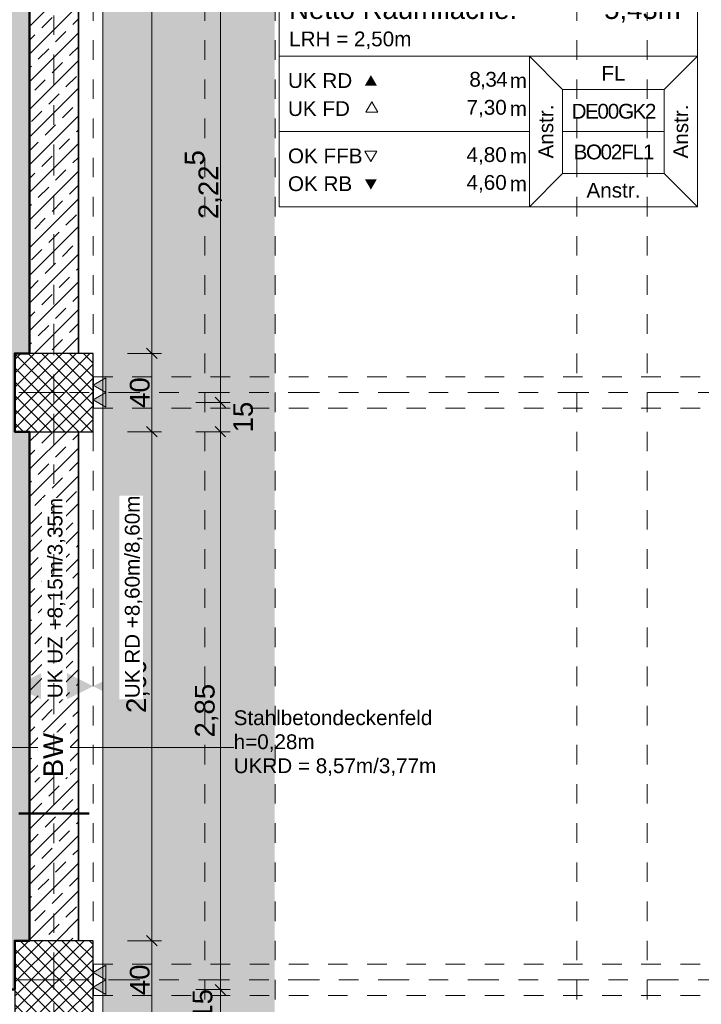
# Model space of a CAD drawing. Header units: metres. Extents: x -180 to 4, y -49 to 6.
# Tile 101 of 256: x -160.4 to -156.91, y -23.07 to -18.04. Entities that reach past the tile are written whole.
import ezdxf

# ---------------------------------------------------------------- set-up
doc = ezdxf.new("R2010")
doc.units = ezdxf.units.M
doc.header["$LTSCALE"] = 0.05
doc.header["$PDMODE"] = 1
doc.header["$PDSIZE"] = -2
for name, pattern in [('Linienart-20', [2.116531, 1.058062, -1.058469]), ('Linienart-34', [4.233, 2.116, -2.117]), ('Linienart-53', [5.291531, 3.175, -1.058062, 0.352704, -0.705764])]:
    doc.linetypes.add(name, pattern=pattern)
doc.layers.get('0').update_dxf_attribs({"lineweight": 25})
for name, color, linetype, lineweight, true_color in [('30 -33 Aussenwände- 3 Aussenstützen', 7, 'Continuous', 50, 0x0000dd), ('30 -34 Innenwände- 1 tragend', 7, 'Continuous', 13, 0xdd0806), ('30 -35 Decken- 1 Konstruktion-Träger- Stahlbeton', 7, 'Continuous', 13, 0x33aa00), ('70 -72 Beschriftung- 1 Beschriftung allgemein', 7, 'Continuous', 9, 0xff6633), ('70 -72 Beschriftung- 2 Beschriftung Bauteile', 7, 'Continuous', 9, 0x9999ff), ('70 -73 Bauteildarst.- 3 verdeckt 0.35', 4, 'Linienart-34', 35, 0x00ffff), ('70 -75 Raumstempel- 1 Raumstempel', 1, 'Continuous', 50, 0xff0000), ('70 -76 Bemaßung- 2 Allgemein', 7, 'Continuous', 5, 0x6666cc)]:
    doc.layers.add(name, color=color, linetype=linetype, lineweight=lineweight, true_color=true_color)
for name, color, linetype, lineweight in [('70 -71 Achsen- 1 Gebäudeachsen', 7, 'Linienart-53', 18), ('70 -72 Beschriftung-14 Schatten', 7, 'Continuous', 5), ('70 -73 Bauteildarst.- 1 Ansicht 0.15', 7, 'Continuous', 15), ('70 -75 Raumstempel- 3 Wandstempel', 7, 'Continuous', 50), ('Keine', 7, 'Continuous', 9)]:
    doc.layers.add(name, color=color, linetype=linetype, lineweight=lineweight)
doc.styles.add('Arial', font='arial.ttf')
doc.styles.add('Arial (bold)', font='arialbd.ttf')
doc.dimstyles.new('k+k 1_50', dxfattribs={"dimtxt": 0.100689, "dimasz": 0.05302, "dimexe": 0.05, "dimexo": 0.15, "dimgap": 0.01, "dimtad": 1, "dimdec": 3, "dimtxsty": 'Arial', "dimblk": 'VW_SLASH', "dimblk1": 'VW_SLASH', "dimblk2": 'VW_SLASH', "dimcen": 0, "dimdle": 0.05, "dimadec": 3, "dimazin": 0, "dimtfac": 0.75, "dimtdec": 3, "dimtix": 1, "dimtmove": 0, "dimatfit": 0, "dimldrblk": 'VW_SLASH-1', "dimfxl": 0.125, "dimfxlon": 1, "dimfrac": 2, "dimtolj": 1, "dimarcsym": 0})
pattern_1 = [(45, (0, 0), (0.07071068, -0.07071068), []), (45, (0.03536, -0.03536), (0.07071068, -0.07071068), [0.075, -0.05])]
pattern_2 = [(45, (0, 0), (0.07071068, -0.07071068), []), (45, (0.03536, -0.03536), (0.07071068, -0.07071068), [0.075, -0.05])]
pattern_3 = [(45, (0, 0), (0.03535534, -0.03535534), []), (-45, (0, 0), (0.03535534, 0.03535534), [])]

# ---------------------------------------------------------------- blocks, each defined once
blk = doc.blocks.new('Gruppe-11258')
at = {"layer": '30 -33 Aussenwände- 3 Aussenstützen', "linetype": 'Continuous', "lineweight": 9, "transparency": 33554687}
for p, q in [((-160.221, -19.897), (-160.221, -19.997)), ((-160.271, -19.947), (-160.171, -19.947))]:
    blk.add_line(p, q, dxfattribs=at)
blk = doc.blocks.new('Gruppe-11259')
at = {"color": 255, "lineweight": 25, "transparency": 33554687}
blk.add_wipeout([(-160.021, -19.747), (-160.421, -19.747), (-160.421, -20.147), (-160.021, -20.147)], dxfattribs=at).dxf.layer = '30 -33 Aussenwände- 3 Aussenstützen'
at = {"layer": '30 -33 Aussenwände- 3 Aussenstützen', "linetype": 'Continuous', "lineweight": 9, "transparency": 33554687}
h = blk.add_hatch(dxfattribs=at)
h.set_pattern_fill('Beton 1mm SRF', style=0, pattern_type=2)
h.set_pattern_definition(pattern_3)
h.paths.add_polyline_path([(-160.021, -19.747), (-160.421, -19.747), (-160.421, -20.147), (-160.021, -20.147)])
at = {"layer": '30 -33 Aussenwände- 3 Aussenstützen', "lineweight": 25, "transparency": 33554687, "flags": 128}
blk.add_lwpolyline([(-160.021, -19.747), (-160.421, -19.747), (-160.421, -20.147), (-160.021, -20.147)], close=True, dxfattribs=at)
at = {"layer": '30 -33 Aussenwände- 3 Aussenstützen', "transparency": 33554687}
blk.add_blockref('Gruppe-11258', (0, 0), dxfattribs=at)
blk = doc.blocks.new('Gruppe-11260')
at = {"layer": '30 -33 Aussenwände- 3 Aussenstützen', "color": 7}
blk.add_blockref('Gruppe-11259', (0, 0), dxfattribs=at)
at = {"layer": '30 -33 Aussenwände- 3 Aussenstützen', "color": 0, "flags": 1}
for tag in ['IFC_UUID', 'instanceID']:
    blk.add_attdef(tag, (-160.421, -20.147), '', height=0.00018, dxfattribs=at)
blk = doc.blocks.new('Gruppe-11261')
at = {"layer": '30 -33 Aussenwände- 3 Aussenstützen', "linetype": 'Continuous', "lineweight": 9, "transparency": 33554687}
for p, q in [((-160.221, -22.897), (-160.221, -22.997)), ((-160.271, -22.947), (-160.171, -22.947))]:
    blk.add_line(p, q, dxfattribs=at)
blk = doc.blocks.new('Gruppe-11262')
at = {"color": 255, "lineweight": 25, "transparency": 33554687}
blk.add_wipeout([(-160.021, -22.747), (-160.421, -22.747), (-160.421, -23.147), (-160.021, -23.147)], dxfattribs=at).dxf.layer = '30 -33 Aussenwände- 3 Aussenstützen'
at = {"layer": '30 -33 Aussenwände- 3 Aussenstützen', "linetype": 'Continuous', "lineweight": 9, "transparency": 33554687}
h = blk.add_hatch(dxfattribs=at)
h.set_pattern_fill('Beton 1mm SRF', style=0, pattern_type=2)
h.set_pattern_definition(pattern_3)
h.paths.add_polyline_path([(-160.021, -22.747), (-160.421, -22.747), (-160.421, -23.147), (-160.021, -23.147)])
at = {"layer": '30 -33 Aussenwände- 3 Aussenstützen', "lineweight": 25, "transparency": 33554687, "flags": 128}
blk.add_lwpolyline([(-160.021, -22.747), (-160.421, -22.747), (-160.421, -23.147), (-160.021, -23.147)], close=True, dxfattribs=at)
at = {"layer": '30 -33 Aussenwände- 3 Aussenstützen', "transparency": 33554687}
blk.add_blockref('Gruppe-11261', (0, 0), dxfattribs=at)
blk = doc.blocks.new('Gruppe-11263')
at = {"layer": '30 -33 Aussenwände- 3 Aussenstützen', "color": 7}
blk.add_blockref('Gruppe-11262', (0, 0), dxfattribs=at)
at = {"layer": '30 -33 Aussenwände- 3 Aussenstützen', "color": 0, "flags": 1}
for tag in ['IFC_UUID', 'instanceID']:
    blk.add_attdef(tag, (-160.421, -23.147), '', height=0.00018, dxfattribs=at)
blk = doc.blocks.new('Gruppe-12135')
at = {"layer": 'Keine', "color": 7, "linetype": 'Continuous', "lineweight": 50, "transparency": 33554687}
blk.add_line((-160.4002, -22.0978), (-160.0418, -22.0978), dxfattribs=at)
at = {"layer": '70 -75 Raumstempel- 3 Wandstempel', "insert": (-160.5446, -22.0978), "char_height": 0.10069, "attachment_point": 2, "rotation": 90, "line_spacing_factor": 0.96878, "style": 'Arial'}
blk.add_mtext('W110', dxfattribs=at)
blk = doc.blocks.new('Gruppe-12136')
at = {"layer": '70 -75 Raumstempel- 3 Wandstempel', "color": 7, "transparency": 33554687}
blk.add_blockref('Gruppe-12135', (0, 0), dxfattribs=at)
blk = doc.blocks.new('Gruppe-12183')
at = {"layer": '30 -35 Decken- 1 Konstruktion-Träger- Stahlbeton', "color": 7, "linetype": 'Linienart-20', "lineweight": 13, "transparency": 33554687}
blk.add_line((-160.021, -39.047), (-160.021, -11.897), dxfattribs=at)
at = {"layer": '30 -35 Decken- 1 Konstruktion-Träger- Stahlbeton', "color": 0, "flags": 1}
for tag in ['IFC_UUID', 'instanceID']:
    blk.add_attdef(tag, (-160.421, -39.047), '', height=0.00018, dxfattribs=at)
blk = doc.blocks.new('Gruppe-12220')
at = {"layer": '30 -35 Decken- 1 Konstruktion-Träger- Stahlbeton', "color": 7, "linetype": 'Linienart-20', "lineweight": 13, "transparency": 33554687}
for p, q in [((-157.551, -39.247), (-157.551, -11.897)), ((-157.191, -39.247), (-157.191, -11.897))]:
    blk.add_line(p, q, dxfattribs=at)
at = {"layer": '30 -35 Decken- 1 Konstruktion-Träger- Stahlbeton', "color": 0, "flags": 1}
for tag in ['IFC_UUID', 'instanceID']:
    blk.add_attdef(tag, (-157.551, -39.247), '', height=0.00018, dxfattribs=at)
blk = doc.blocks.new('Gruppe-12223')
at = {"layer": '30 -35 Decken- 1 Konstruktion-Träger- Stahlbeton', "color": 7, "linetype": 'Linienart-20', "lineweight": 13, "transparency": 33554687}
for p, q in [((-159.451, -39.247), (-159.451, -11.897)), ((-159.091, -39.247), (-159.091, -11.897))]:
    blk.add_line(p, q, dxfattribs=at)
at = {"layer": '30 -35 Decken- 1 Konstruktion-Träger- Stahlbeton', "color": 0, "flags": 1}
for tag in ['IFC_UUID', 'instanceID']:
    blk.add_attdef(tag, (-159.451, -39.247), '', height=0.00018, dxfattribs=at)
blk = doc.blocks.new('Gruppe-12232')
at = {"layer": '30 -35 Decken- 1 Konstruktion-Träger- Stahlbeton', "color": 7, "linetype": 'Linienart-20', "lineweight": 13, "transparency": 33554687}
for p, q in [((-160.021, -19.867), (-99.621, -19.867)), ((-160.021, -20.027), (-99.621, -20.027))]:
    blk.add_line(p, q, dxfattribs=at)
at = {"layer": '30 -35 Decken- 1 Konstruktion-Träger- Stahlbeton', "color": 7, "linetype": 'Continuous', "lineweight": 35, "transparency": 33554687, "flags": 128}
blk.add_lwpolyline([(-160.021, -19.867), (-160.021, -20.027)], dxfattribs=at)
at = {"layer": '30 -35 Decken- 1 Konstruktion-Träger- Stahlbeton', "color": 0, "flags": 1}
for tag in ['IFC_UUID', 'instanceID']:
    blk.add_attdef(tag, (-160.021, -20.027), '', height=0.00018, dxfattribs=at)
blk = doc.blocks.new('Gruppe-12233')
at = {"layer": '30 -35 Decken- 1 Konstruktion-Träger- Stahlbeton', "color": 7, "linetype": 'Linienart-20', "lineweight": 13, "transparency": 33554687}
for p, q in [((-160.021, -22.867), (-99.621, -22.867)), ((-160.021, -23.027), (-99.621, -23.027))]:
    blk.add_line(p, q, dxfattribs=at)
at = {"layer": '30 -35 Decken- 1 Konstruktion-Träger- Stahlbeton', "color": 7, "linetype": 'Continuous', "lineweight": 35, "transparency": 33554687, "flags": 128}
blk.add_lwpolyline([(-160.021, -22.867), (-160.021, -23.027)], dxfattribs=at)
at = {"layer": '30 -35 Decken- 1 Konstruktion-Träger- Stahlbeton', "color": 0, "flags": 1}
for tag in ['IFC_UUID', 'instanceID']:
    blk.add_attdef(tag, (-160.021, -23.027), '', height=0.00018, dxfattribs=at)
blk = doc.blocks.new('_01-OG1_Tragwerk (2D)')
at = {"layer": '30 -35 Decken- 1 Konstruktion-Träger- Stahlbeton'}
for name in ['Gruppe-12223', 'Gruppe-12220']:
    blk.add_blockref(name, (0, 0), dxfattribs=at)
at = {"color": 255, "lineweight": 5, "transparency": 33554687}
for points in [[(-160.346, -11.897), (-160.096, -11.897), (-160.096, -19.747), (-160.346, -19.747)], [(-160.346, -20.147), (-160.096, -20.147), (-160.096, -22.747), (-160.346, -22.747)]]:
    blk.add_wipeout(points, dxfattribs=at).dxf.layer = '30 -34 Innenwände- 1 tragend'
at = {"layer": '30 -34 Innenwände- 1 tragend', "linetype": 'Continuous', "lineweight": 9, "transparency": 33554687}
h = blk.add_hatch(dxfattribs=at)
h.set_pattern_fill('Stahlbeton1 1mm SRF', style=0, pattern_type=2)
h.set_pattern_definition(pattern_1)
h.paths.add_polyline_path([(-160.346, -11.897), (-160.096, -11.897), (-160.096, -19.747), (-160.346, -19.747)])
h = blk.add_hatch(dxfattribs=at)
h.set_pattern_fill('Stahlbeton1 1mm SRF', style=0, pattern_type=2)
h.set_pattern_definition(pattern_1)
h.paths.add_polyline_path([(-160.346, -20.147), (-160.096, -20.147), (-160.096, -22.747), (-160.346, -22.747)])
at = {"color": 255, "lineweight": 5, "transparency": 33554687}
for points in [[(-160.096, -11.897), (-160.346, -11.897), (-160.346, -19.747), (-160.096, -19.747)], [(-160.096, -20.147), (-160.346, -20.147), (-160.346, -22.747), (-160.096, -22.747)]]:
    blk.add_wipeout(points, dxfattribs=at).dxf.layer = '30 -34 Innenwände- 1 tragend'
at = {"layer": '30 -34 Innenwände- 1 tragend', "linetype": 'Continuous', "lineweight": 9, "transparency": 33554687}
h = blk.add_hatch(dxfattribs=at)
h.set_pattern_fill('Stahlbeton1  SRF', style=0, pattern_type=2)
h.set_pattern_definition(pattern_2)
h.paths.add_polyline_path([(-160.096, -11.897), (-160.346, -11.897), (-160.346, -19.747), (-160.096, -19.747)])
h = blk.add_hatch(dxfattribs=at)
h.set_pattern_fill('Stahlbeton1  SRF', style=0, pattern_type=2)
h.set_pattern_definition(pattern_2)
h.paths.add_polyline_path([(-160.096, -20.147), (-160.346, -20.147), (-160.346, -22.747), (-160.096, -22.747)])
at = {"layer": '30 -34 Innenwände- 1 tragend', "color": 7, "linetype": 'Continuous', "lineweight": 35, "transparency": 33554687}
for p, q in [((-160.346, -11.897), (-160.346, -19.747)), ((-160.096, -11.897), (-160.096, -19.747)), ((-160.346, -20.147), (-160.346, -22.747)), ((-160.096, -20.147), (-160.096, -22.747))]:
    blk.add_line(p, q, dxfattribs=at)
at = {"layer": '30 -34 Innenwände- 1 tragend', "transparency": 33554687}
for p, q in [((-160.096, -11.897), (-160.096, -19.747)), ((-160.346, -14.922), (-160.346, -19.747)), ((-160.346, -19.747), (-160.096, -19.747)), ((-160.346, -20.147), (-160.346, -22.747)), ((-160.346, -20.147), (-160.096, -20.147)), ((-160.096, -20.147), (-160.096, -22.747))]:
    blk.add_line(p, q, dxfattribs=at)
at = {"layer": '70 -75 Raumstempel- 3 Wandstempel'}
blk.add_blockref('Gruppe-12136', (0, 0), dxfattribs=at)
at = {"layer": '30 -33 Aussenwände- 3 Aussenstützen'}
for name in ['Gruppe-11260', 'Gruppe-11263']:
    blk.add_blockref(name, (0, 0), dxfattribs=at)
at = {"layer": '30 -35 Decken- 1 Konstruktion-Träger- Stahlbeton', "transparency": 33554687}
blk.add_blockref('Gruppe-12183', (0, 0), dxfattribs=at)
at = {"layer": '30 -35 Decken- 1 Konstruktion-Träger- Stahlbeton'}
for name in ['Gruppe-12232', 'Gruppe-12233']:
    blk.add_blockref(name, (0, 0), dxfattribs=at)
blk = doc.blocks.new('Gruppe-13136')
at = {"layer": '70 -75 Raumstempel- 1 Raumstempel', "color": 7, "linetype": 'Continuous', "lineweight": 9, "transparency": 33554687}
for p, q in [((-159.0709, -17.4599), (-159.0709, -18.9976)), ((-156.9342, -17.4599), (-159.0709, -17.4599)), ((-156.9342, -18.9976), (-156.9342, -17.4599)), ((-156.9342, -17.9067), (-159.0709, -17.9067)), ((-159.0709, -18.2287), (-157.7928, -18.2287)), ((-157.6231, -18.3992), (-157.7928, -18.2287)), ((-156.9342, -18.2287), (-157.7928, -18.2287)), ((-157.7928, -18.2287), (-157.7928, -18.9976)), ((-157.7928, -18.2287), (-156.9342, -18.2287)), ((-157.1038, -18.3992), (-156.9342, -18.2287)), ((-157.6231, -18.8271), (-157.6231, -18.3992)), ((-157.6231, -18.3992), (-157.1038, -18.3992)), ((-157.1038, -18.8271), (-157.1038, -18.3992)), ((-159.0709, -18.6131), (-157.7928, -18.6131)), ((-157.1038, -18.6131), (-157.6231, -18.6131)), ((-157.6231, -18.8271), (-157.7928, -18.9976)), ((-157.6231, -18.8271), (-157.1038, -18.8271)), ((-157.1038, -18.8271), (-156.9342, -18.9976)), ((-156.9342, -18.9976), (-159.0709, -18.9976))]:
    blk.add_line(p, q, dxfattribs=at)
for points in [[(-158.5716, -18.3784), (-158.6023, -18.3251), (-158.6331, -18.3784)], [(-158.5716, -18.8567), (-158.6023, -18.91), (-158.6331, -18.8567)]]:
    blk.add_solid(points, dxfattribs=at)
at = {"layer": '70 -75 Raumstempel- 1 Raumstempel', "color": 7, "transparency": 33554687}
for s, insert, char_height, attachment_point, rotation, line_spacing_factor, style in [('D1.006', (-159.0199, -17.5797), 0.13845, 4, 0, 0.971658, 'Arial (bold)'), ('Vorraum WC H', (-159.0199, -17.7099), 0.100689, 1, 0, 0.970891, 'Arial'), ('Netto Raumfläche:', (-159.0199, -17.9374), 0.100689, 1, 0, 0.96878, 'Arial'), ('5,43m²', (-156.9732, -17.9374), 0.10069, 3, 0, 0.96878, 'Arial'), ('FL', (-157.3635, -18.3155), 0.07552, 5, 0, 0.973705, 'Arial'), ('Anstr.', (-157.7081, -18.6131), 0.07552, 5, 90, 0.973705, 'Arial'), ('{\\T0.9;DE00GK2}', (-157.3635, -18.5101), 0.075516, 5, 0, 0.973705, 'Arial'), ('Anstr.', (-157.0191, -18.6131), 0.07552, 5, 90, 0.973705, 'Arial'), ('{\\T0.9;BO02FL1}', (-157.3635, -18.7181), 0.075516, 5, 0, 0.973705, 'Arial'), ('Anstr.', (-157.3635, -18.9136), 0.07552, 5, 0, 0.973705, 'Arial')]:
    blk.add_mtext(s, dxfattribs=dict(at, insert=insert, char_height=char_height, attachment_point=attachment_point, rotation=rotation, line_spacing_factor=line_spacing_factor, style=style))
at = {"layer": '70 -75 Raumstempel- 1 Raumstempel', "color": 7, "transparency": 33554687, "rotation": 0, "style": 'Arial'}
for s, insert, char_height, width, attachment_point, line_spacing_factor in [('LRH = 2,50m', (-159.0199, -18.1023), 0.075516, 2.046762, 1, 0.968077), ('UK RD', (-159.0259, -18.3533), 0.07552, 0.3787, 4, 0.973705), ('{\\T0.93;8,34}', (-157.9085, -18.3533), 0.075516, 0.640583, 6, 0.973705), ('m', (-157.8052, -18.3533), 0.0755, 0.105423, 6, 0.973705), ('UK FD', (-159.0259, -18.4965), 0.07552, 0.3787, 4, 0.973705), ('7,30', (-157.9085, -18.4965), 0.07552, 0.640583, 6, 0.973705), ('m', (-157.8052, -18.4965), 0.0755, 0.105423, 6, 0.973705), ('OK FFB', (-159.0259, -18.7382), 0.07552, 0.401981, 4, 0.973705), ('4,80', (-157.9085, -18.7382), 0.07552, 0.640583, 6, 0.973705), ('m', (-157.8052, -18.7382), 0.0755, 0.105423, 6, 0.973705), ('OK RB', (-159.0259, -18.8802), 0.07552, 0.401981, 4, 0.973705), ('4,60', (-157.9085, -18.8802), 0.07552, 0.640583, 6, 0.973705), ('m', (-157.8052, -18.8802), 0.0755, 0.105423, 6, 0.973705)]:
    blk.add_mtext(s, dxfattribs=dict(at, insert=insert, char_height=char_height, width=width, attachment_point=attachment_point, line_spacing_factor=line_spacing_factor))
at = {"color": 255, "linetype": 'Continuous', "lineweight": 9, "transparency": 33554687}
for points in [[(-158.5674, -18.515), (-158.5981, -18.4617), (-158.6289, -18.515)], [(-158.5716, -18.7131), (-158.6023, -18.7664), (-158.6331, -18.7131)]]:
    blk.add_wipeout(points, dxfattribs=at).dxf.layer = '70 -75 Raumstempel- 1 Raumstempel'
at = {"layer": '70 -75 Raumstempel- 1 Raumstempel', "color": 7, "linetype": 'Continuous', "lineweight": 9, "transparency": 33554687, "flags": 128}
for points in [[(-158.5674, -18.515), (-158.5981, -18.4617), (-158.6289, -18.515)], [(-158.5716, -18.7131), (-158.6023, -18.7664), (-158.6331, -18.7131)]]:
    blk.add_lwpolyline(points, close=True, dxfattribs=at)
blk = doc.blocks.new('Gruppe-13137')
at = {"layer": '70 -75 Raumstempel- 1 Raumstempel', "color": 7, "transparency": 33554687}
blk.add_blockref('Gruppe-13136', (0, 0), dxfattribs=at)
blk = doc.blocks.new('_OG1_2D (2D)')
at = {"layer": '70 -72 Beschriftung-14 Schatten', "linetype": 'Continuous', "lineweight": 0}
blk.add_hatch(color=7, dxfattribs=at).paths.add_polyline_path([(-159.97099996, -11.94704198), (-159.09413416, -11.94704198), (-159.09413416, -37.57385778), (-99.54599996, -37.57385778), (-99.54599996, -39.04704198), (-159.97099996, -39.04704198)])
at = {"layer": '70 -75 Raumstempel- 1 Raumstempel', "linetype": 'Continuous', "lineweight": 0, "true_color": 0xff0000}
blk.add_hatch(color=1, dxfattribs=at).paths.add_polyline_path([(-163.64599996, -14.92204198), (-160.34599996, -14.92204198), (-160.34599996, -19.74704198), (-160.42099996, -19.74704198), (-160.42099996, -20.14704198), (-160.34599996, -20.14704198), (-160.34599996, -22.74704198), (-160.42099996, -22.74704198), (-160.42099996, -22.99704198), (-163.64599996, -22.99704198)])
at = {"layer": '70 -72 Beschriftung- 1 Beschriftung allgemein', "linetype": 'Continuous'}
blk.add_line((-159.30310949, -21.76030445), (-160.98008923, -21.76030445), dxfattribs=at)
at = {"layer": '70 -73 Bauteildarst.- 1 Ansicht 0.15', "flags": 128}
blk.add_lwpolyline([(-159.97099996, -11.94704198), (-99.54599996, -11.94704198), (-99.54599996, -39.04704198), (-159.97099996, -39.04704198)], close=True, dxfattribs=at)
at = {"layer": '70 -75 Raumstempel- 1 Raumstempel', "flags": 128}
blk.add_lwpolyline([(-163.64599996, -14.92204198), (-160.34599996, -14.92204198), (-160.34599996, -19.74704198), (-160.42099996, -19.74704198), (-160.42099996, -20.14704198), (-160.34599996, -20.14704198), (-160.34599996, -22.74704198), (-160.42099996, -22.74704198), (-160.42099996, -22.99704198), (-163.64599996, -22.99704198)], close=True, dxfattribs=at)
at = {"layer": '70 -75 Raumstempel- 1 Raumstempel', "transparency": 33554687}
blk.add_blockref('Gruppe-13137', (0, 0), dxfattribs=at)
blk = doc.blocks.new('VW_SLASH')
at = {"color": 0, "linetype": 'ByBlock', "lineweight": -2, "transparency": 16777216}
blk.add_line((0.943, 0), (-1, 0), dxfattribs=at)
at = {"color": 0, "lineweight": 20, "transparency": 16777216, "flags": 128}
blk.add_lwpolyline([(0.5, 0.5), (-0.5, -0.5)], dxfattribs=at)
blk = doc.blocks.new('*D18804')
at = {"layer": '70 -76 Bemaßung- 2 Allgemein', "color": 0, "lineweight": -2}
for p, q in [((-159.846, -22.747), (-159.671, -22.747)), ((-159.721, -22.8001), (-159.721, -23.094)), ((-159.846, -23.147), (-159.671, -23.147))]:
    blk.add_line(p, q, dxfattribs=at)
at = {"layer": 'Defpoints', "color": 0}
for p in [(-160.021, -22.747), (-160.021, -23.147), (-159.721, -23.147)]:
    blk.add_point(p, dxfattribs=at)
at = {"layer": '70 -76 Bemaßung- 2 Allgemein', "color": 0, "lineweight": -2, "xscale": 0.05302001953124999, "yscale": 0.05302001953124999, "zscale": 0.05302001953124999}
for p, rotation in [((-159.721, -22.747), 90), ((-159.721, -23.147), 270)]:
    blk.add_blockref('VW_SLASH', p, dxfattribs=dict(at, rotation=rotation))
at = {"layer": '70 -76 Bemaßung- 2 Allgemein', "color": 0, "insert": (-159.7824, -22.947), "char_height": 0.10069, "attachment_point": 5, "rotation": 90, "style": 'Arial'}
blk.add_mtext('\\A1;40', dxfattribs=at)
blk = doc.blocks.new('VW_SLASH-1')
at = {"color": 0, "linetype": 'ByBlock', "lineweight": -2, "transparency": 16777216}
blk.add_line((0.943, 0), (-1, 0), dxfattribs=at)
at = {"color": 0, "lineweight": 5, "transparency": 16777216, "flags": 128}
blk.add_lwpolyline([(0.5, 0.5), (-0.5, -0.5)], dxfattribs=at)
blk = doc.blocks.new('*D18805')
at = {"layer": '70 -76 Bemaßung- 2 Allgemein', "color": 0, "lineweight": -2}
for p, q in [((-159.846, -20.147), (-159.671, -20.147)), ((-159.721, -20.2001), (-159.721, -22.694)), ((-159.846, -22.747), (-159.671, -22.747))]:
    blk.add_line(p, q, dxfattribs=at)
at = {"layer": 'Defpoints', "color": 0}
for p in [(-160.021, -20.147), (-160.021, -22.747), (-159.721, -22.747)]:
    blk.add_point(p, dxfattribs=at)
at = {"layer": '70 -76 Bemaßung- 2 Allgemein', "color": 0, "lineweight": -2, "xscale": 0.05302001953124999, "yscale": 0.05302001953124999, "zscale": 0.05302001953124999}
for p, rotation in [((-159.721, -20.147), 90), ((-159.721, -22.747), 270)]:
    blk.add_blockref('VW_SLASH', p, dxfattribs=dict(at, rotation=rotation))
at = {"layer": '70 -76 Bemaßung- 2 Allgemein', "color": 0, "insert": (-159.7915, -21.447), "char_height": 0.10069, "attachment_point": 5, "rotation": 90, "style": 'Arial'}
blk.add_mtext('\\A1;2,60', dxfattribs=at)
blk = doc.blocks.new('*D18806')
at = {"layer": '70 -76 Bemaßung- 2 Allgemein', "color": 0, "lineweight": -2}
for p, q in [((-159.846, -19.747), (-159.671, -19.747)), ((-159.721, -19.8001), (-159.721, -20.094)), ((-159.846, -20.147), (-159.671, -20.147))]:
    blk.add_line(p, q, dxfattribs=at)
at = {"layer": 'Defpoints', "color": 0}
for p in [(-160.021, -19.747), (-160.021, -20.147), (-159.721, -20.147)]:
    blk.add_point(p, dxfattribs=at)
at = {"layer": '70 -76 Bemaßung- 2 Allgemein', "color": 0, "lineweight": -2, "xscale": 0.05302001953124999, "yscale": 0.05302001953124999, "zscale": 0.05302001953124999}
for p, rotation in [((-159.721, -19.747), 90), ((-159.721, -20.147), 270)]:
    blk.add_blockref('VW_SLASH', p, dxfattribs=dict(at, rotation=rotation))
at = {"layer": '70 -76 Bemaßung- 2 Allgemein', "color": 0, "insert": (-159.7824, -19.947), "char_height": 0.10069, "attachment_point": 5, "rotation": 90, "style": 'Arial'}
blk.add_mtext('\\A1;40', dxfattribs=at)
blk = doc.blocks.new('*D18807')
at = {"layer": '70 -76 Bemaßung- 2 Allgemein', "color": 0, "lineweight": -2}
for p, q in [((-159.846, -11.897), (-159.671, -11.897)), ((-159.721, -11.9501), (-159.721, -19.694)), ((-159.846, -19.747), (-159.671, -19.747))]:
    blk.add_line(p, q, dxfattribs=at)
at = {"layer": 'Defpoints', "color": 0}
for p in [(-160.021, -11.897), (-160.021, -19.747), (-159.721, -19.747)]:
    blk.add_point(p, dxfattribs=at)
at = {"layer": '70 -76 Bemaßung- 2 Allgemein', "color": 0, "lineweight": -2, "xscale": 0.05302001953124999, "yscale": 0.05302001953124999, "zscale": 0.05302001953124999}
for p, rotation in [((-159.721, -11.897), 90), ((-159.721, -19.747), 270)]:
    blk.add_blockref('VW_SLASH', p, dxfattribs=dict(at, rotation=rotation))
at = {"layer": '70 -76 Bemaßung- 2 Allgemein', "color": 0, "insert": (-159.7915, -15.822), "char_height": 0.10069, "attachment_point": 5, "rotation": 90, "style": 'Arial'}
blk.add_mtext('\\A1;7,85', dxfattribs=at)
blk = doc.blocks.new('*D18844')
at = {"layer": '70 -76 Bemaßung- 2 Allgemein', "color": 0, "lineweight": -2}
for p, q in [((-159.496, -17.772), (-159.321, -17.772)), ((-159.371, -19.944), (-159.371, -17.8251)), ((-159.496, -19.997), (-159.321, -19.997))]:
    blk.add_line(p, q, dxfattribs=at)
at = {"layer": 'Defpoints', "color": 0}
for p in [(-160.136, -17.772), (-159.371, -17.772), (-159.971, -19.997)]:
    blk.add_point(p, dxfattribs=at)
at = {"layer": '70 -76 Bemaßung- 2 Allgemein', "color": 0, "lineweight": -2, "xscale": 0.05302001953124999, "yscale": 0.05302001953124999, "zscale": 0.05302001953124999}
for p, rotation in [((-159.371, -17.772), 90), ((-159.371, -19.997), 270)]:
    blk.add_blockref('VW_SLASH', p, dxfattribs=dict(at, rotation=rotation))
at = {"layer": '70 -76 Bemaßung- 2 Allgemein', "color": 0, "insert": (-159.4582, -18.8845), "char_height": 0.100689, "attachment_point": 5, "rotation": 90, "style": 'Arial'}
blk.add_mtext('\\A1;2,22\\S5^ ;', dxfattribs=at)
blk = doc.blocks.new('*D18845')
at = {"layer": '70 -76 Bemaßung- 2 Allgemein', "color": 0, "lineweight": -2}
for p, q in [((-159.371, -19.944), (-159.371, -19.891)), ((-159.496, -19.997), (-159.321, -19.997)), ((-159.371, -20.147), (-159.371, -19.997)), ((-159.496, -20.147), (-159.321, -20.147)), ((-159.371, -20.2001), (-159.371, -20.2531))]:
    blk.add_line(p, q, dxfattribs=at)
at = {"layer": 'Defpoints', "color": 0}
for p in [(-159.971, -19.997), (-159.371, -19.997), (-159.971, -20.147)]:
    blk.add_point(p, dxfattribs=at)
at = {"layer": '70 -76 Bemaßung- 2 Allgemein', "color": 0, "lineweight": -2, "xscale": 0.05302001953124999, "yscale": 0.05302001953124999, "zscale": 0.05302001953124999}
for p, rotation in [((-159.371, -19.997), 270), ((-159.371, -20.147), 90)]:
    blk.add_blockref('VW_SLASH', p, dxfattribs=dict(at, rotation=rotation))
at = {"layer": '70 -76 Bemaßung- 2 Allgemein', "color": 0, "insert": (-159.2546, -20.072), "char_height": 0.10069, "attachment_point": 5, "rotation": 90, "style": 'Arial'}
blk.add_mtext('\\A1;15', dxfattribs=at)
blk = doc.blocks.new('*D18846')
at = {"layer": '70 -76 Bemaßung- 2 Allgemein', "color": 0, "lineweight": -2}
for p, q in [((-159.496, -20.147), (-159.321, -20.147)), ((-159.371, -22.944), (-159.371, -20.2001)), ((-159.496, -22.997), (-159.321, -22.997))]:
    blk.add_line(p, q, dxfattribs=at)
at = {"layer": 'Defpoints', "color": 0}
for p in [(-159.971, -20.147), (-159.371, -20.147), (-160.371, -22.997)]:
    blk.add_point(p, dxfattribs=at)
at = {"layer": '70 -76 Bemaßung- 2 Allgemein', "color": 0, "lineweight": -2, "xscale": 0.05302001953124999, "yscale": 0.05302001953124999, "zscale": 0.05302001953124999}
for p, rotation in [((-159.371, -20.147), 90), ((-159.371, -22.997), 270)]:
    blk.add_blockref('VW_SLASH', p, dxfattribs=dict(at, rotation=rotation))
at = {"layer": '70 -76 Bemaßung- 2 Allgemein', "color": 0, "insert": (-159.4415, -21.572), "char_height": 0.10069, "attachment_point": 5, "rotation": 90, "style": 'Arial'}
blk.add_mtext('\\A1;2,85', dxfattribs=at)
blk = doc.blocks.new('*D18847')
at = {"layer": '70 -76 Bemaßung- 2 Allgemein', "color": 0, "lineweight": -2}
for p, q in [((-159.496, -22.997), (-159.321, -22.997)), ((-159.371, -23.094), (-159.371, -23.0501)), ((-159.496, -23.147), (-159.321, -23.147))]:
    blk.add_line(p, q, dxfattribs=at)
at = {"layer": 'Defpoints', "color": 0}
for p in [(-160.371, -22.997), (-159.371, -22.997), (-160.371, -23.147)]:
    blk.add_point(p, dxfattribs=at)
at = {"layer": '70 -76 Bemaßung- 2 Allgemein', "color": 0, "lineweight": -2, "xscale": 0.05302001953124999, "yscale": 0.05302001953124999, "zscale": 0.05302001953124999}
for p, rotation in [((-159.371, -22.997), 90), ((-159.371, -23.147), 270)]:
    blk.add_blockref('VW_SLASH', p, dxfattribs=dict(at, rotation=rotation))
at = {"layer": '70 -76 Bemaßung- 2 Allgemein', "color": 0, "insert": (-159.462, -23.072), "char_height": 0.10069, "attachment_point": 5, "rotation": 90, "style": 'Arial'}
blk.add_mtext('\\A1;15', dxfattribs=at)
blk = doc.blocks.new('Gruppe-16201')
at = {"layer": '70 -76 Bemaßung- 2 Allgemein', "color": 7, "linetype": 'Continuous'}
blk.add_solid([(-159.8875, -21.5136), (-160.021, -21.447), (-159.8876, -21.3801)], dxfattribs=at)
at = {"color": 255}
blk.add_wipeout([(-159.7658, -21.5136), (-159.7658, -20.4733), (-159.8875, -20.4733), (-159.8875, -21.5136)], dxfattribs=at).dxf.layer = '70 -76 Bemaßung- 2 Allgemein'
at = {"layer": '70 -76 Bemaßung- 2 Allgemein', "insert": (-159.7693, -20.4733), "char_height": 0.075516, "attachment_point": 9, "rotation": 90, "line_spacing_factor": 0.973705, "style": 'Arial'}
blk.add_mtext('UK RD +8,60m/8,60m', dxfattribs=at)
blk = doc.blocks.new('Gruppe-16256')
at = {"color": 255}
blk.add_wipeout([(-160.1601, -21.5136), (-160.1601, -20.4851), (-160.2819, -20.4851), (-160.2819, -21.5136)], dxfattribs=at).dxf.layer = '70 -76 Bemaßung- 2 Allgemein'
at = {"layer": '70 -76 Bemaßung- 2 Allgemein', "color": 7, "linetype": 'Continuous'}
for points in [[(-160.2875, -21.5136), (-160.421, -21.447), (-160.2876, -21.3801)], [(-160.1545, -21.5136), (-160.021, -21.447), (-160.1544, -21.3801)]]:
    blk.add_solid(points, dxfattribs=at)
at = {"layer": '70 -76 Bemaßung- 2 Allgemein', "insert": (-160.1637, -20.4851), "char_height": 0.075516, "attachment_point": 9, "rotation": 90, "line_spacing_factor": 0.973705, "style": 'Arial'}
blk.add_mtext('UK UZ +8,15m/3,35m', dxfattribs=at)
blk = doc.blocks.new('Gruppe-16320')
at = {"layer": '70 -73 Bauteildarst.- 3 verdeckt 0.35'}
blk.add_blockref('Gruppe-16201', (0, 0), dxfattribs=at)
at = {"layer": '70 -76 Bemaßung- 2 Allgemein'}
blk.add_blockref('Gruppe-16256', (0, 0), dxfattribs=at)
blk = doc.blocks.new('Gruppe-16360')
at = {"color": 255}
blk.add_wipeout([(-160.1399, -21.9121), (-160.1399, -21.682), (-160.3021, -21.682), (-160.3021, -21.9121)], dxfattribs=at).dxf.layer = '70 -75 Raumstempel- 3 Wandstempel'
at = {"layer": '70 -75 Raumstempel- 3 Wandstempel', "insert": (-160.2751, -21.9121), "char_height": 0.10069, "attachment_point": 1, "rotation": 90, "line_spacing_factor": 0.970891, "style": 'Arial'}
blk.add_mtext('BW', dxfattribs=at)
blk = doc.blocks.new('Gruppe-16709')
at = {"layer": '70 -72 Beschriftung- 2 Beschriftung Bauteile', "linetype": 'Continuous', "lineweight": 0}
for points in [[(-159.956, -19.947), (-160.021, -19.9095), (-159.956, -19.872)], [(-159.956, -20.022), (-160.021, -19.9845), (-159.956, -19.947)]]:
    blk.add_hatch(color=254, dxfattribs=at).paths.add_polyline_path(points)
at = {"layer": '70 -72 Beschriftung- 2 Beschriftung Bauteile', "linetype": 'Continuous', "lineweight": 9, "flags": 128}
for points in [[(-159.956, -19.947), (-160.021, -19.9095), (-159.956, -19.872)], [(-159.956, -20.022), (-160.021, -19.9845), (-159.956, -19.947)]]:
    blk.add_lwpolyline(points, close=True, dxfattribs=at)
at = {"layer": '70 -72 Beschriftung- 2 Beschriftung Bauteile', "linetype": 'Continuous', "lineweight": 5}
blk.add_point((-160.021, -19.947), dxfattribs=at)
blk = doc.blocks.new('Gruppe-16710')
at = {"layer": '70 -72 Beschriftung- 2 Beschriftung Bauteile', "linetype": 'Continuous', "lineweight": 0}
for points in [[(-159.956, -22.947), (-160.021, -22.9095), (-159.956, -22.872)], [(-159.956, -23.022), (-160.021, -22.9845), (-159.956, -22.947)]]:
    blk.add_hatch(color=254, dxfattribs=at).paths.add_polyline_path(points)
at = {"layer": '70 -72 Beschriftung- 2 Beschriftung Bauteile', "linetype": 'Continuous', "lineweight": 9, "flags": 128}
for points in [[(-159.956, -22.947), (-160.021, -22.9095), (-159.956, -22.872)], [(-159.956, -23.022), (-160.021, -22.9845), (-159.956, -22.947)]]:
    blk.add_lwpolyline(points, close=True, dxfattribs=at)
at = {"layer": '70 -72 Beschriftung- 2 Beschriftung Bauteile', "linetype": 'Continuous', "lineweight": 5}
blk.add_point((-160.021, -22.947), dxfattribs=at)
blk = doc.blocks.new('_Achsen (3D)')
at = {"layer": '70 -71 Achsen- 1 Gebäudeachsen', "transparency": 33554687}
for p, q in [((-160.221, 3.8), (-160.221, -46.172)), ((-179.668, -19.947), (3.826, -19.947)), ((-179.668, -22.947), (3.826, -22.947))]:
    blk.add_line(p, q, dxfattribs=at)
blk = doc.blocks.new('Gruppe-15560')
at = {"layer": '70 -76 Bemaßung- 2 Allgemein'}
for p1, p2, text, picture, middle in [((-160.021, -11.897), (-160.021, -19.747), '7,85', '*D18807', (-159.7915, -15.822)), ((-160.021, -19.747), (-160.021, -20.147), '40', '*D18806', (-159.7824, -19.947)), ((-160.021, -20.147), (-160.021, -22.747), '2,60', '*D18805', (-159.7915, -21.447)), ((-160.021, -22.747), (-160.021, -23.147), '40', '*D18804', (-159.7824, -22.947))]:
    dim = blk.add_aligned_dim(p1=p1, p2=p2, distance=0.3, text=text, dimstyle='k+k 1_50', override={"dimtxt": 0.100689, "dimgap": 0.01, "dimpost": '<>', "dimtxsty": 'Arial', "dimtmove": 2}, dxfattribs=at)
    dim.commit()
    dim.dimension.update_dxf_attribs({"geometry": picture, "text_midpoint": middle})
blk = doc.blocks.new('Gruppe-15565')
at = {"layer": '70 -76 Bemaßung- 2 Allgemein'}
for base, p1, p2, text, picture, middle in [((-159.371, -17.772), (-159.971, -19.997), (-160.136, -17.772), '2,22\\S5^ ;', '*D18844', (-159.4582, -18.8845)), ((-159.371, -20.147), (-160.371, -22.997), (-159.971, -20.147), '2,85', '*D18846', (-159.4415, -21.572))]:
    dim = blk.add_linear_dim(base=base, p1=p1, p2=p2, angle=270, text=text, dimstyle='k+k 1_50', override={"dimtxt": 0.100689, "dimgap": 0.01, "dimpost": '<>', "dimtxsty": 'Arial', "dimtmove": 2}, dxfattribs=at)
    dim.commit()
    dim.dimension.update_dxf_attribs({"geometry": picture, "text_midpoint": middle})
dim = blk.add_aligned_dim(p1=(-159.971, -20.147), p2=(-159.971, -19.997), distance=-0.6, text='15', dimstyle='k+k 1_50', override={"dimtxt": 0.100689, "dimgap": 0.01, "dimpost": '<>', "dimtxsty": 'Arial', "dimtix": 0, "dimtmove": 2}, dxfattribs=at)
dim.commit()
dim.dimension.update_dxf_attribs({"geometry": '*D18845', "text_midpoint": (-159.2546, -20.072)})
dim = blk.add_linear_dim(base=(-159.371, -22.997), p1=(-160.371, -23.147), p2=(-160.371, -22.997), angle=90, text='15', dimstyle='k+k 1_50', override={"dimtxt": 0.100689, "dimgap": 0.01, "dimpost": '<>', "dimtxsty": 'Arial', "dimtmove": 2}, dxfattribs=at)
dim.commit()
dim.dimension.update_dxf_attribs({"geometry": '*D18847', "text_midpoint": (-159.462, -23.072), "dimtype": 161})
blk = doc.blocks.new('_OG1_2D Bemaßung_ Beschriftung (2D)')
at = {"layer": '70 -76 Bemaßung- 2 Allgemein'}
for name in ['Gruppe-15560', 'Gruppe-15565']:
    blk.add_blockref(name, (0, 0), dxfattribs=at)
at = {"layer": '30 -35 Decken- 1 Konstruktion-Träger- Stahlbeton', "color": 7}
blk.add_blockref('Gruppe-16320', (0, 0), dxfattribs=at)
at = {"layer": '70 -72 Beschriftung- 1 Beschriftung allgemein', "color": 7}
for name in ['Gruppe-16709', 'Gruppe-16710']:
    blk.add_blockref(name, (0, 0), dxfattribs=at)
at = {"layer": '70 -75 Raumstempel- 3 Wandstempel'}
blk.add_blockref('Gruppe-16360', (0, 0), dxfattribs=at)
at = {"layer": '70 -72 Beschriftung- 1 Beschriftung allgemein', "insert": (-159.30310949, -21.90494334), "char_height": 0.0755164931, "attachment_point": 7, "line_spacing_factor": 0.973705, "style": 'Arial'}
blk.add_mtext('Stahlbetondeckenfeld\\Ph=0,28m\\PUKRD = 8,57m/3,77m', dxfattribs=at)

msp = doc.modelspace()

# ---------------------------------------------------------------- block references
at = {"layer": 'Keine', "color": 1}
msp.add_blockref('_01-OG1_Tragwerk (2D)', (0, 0), dxfattribs=at)

# ---------------------------------------------------------------- next in the draw order: block references
msp.add_blockref('_OG1_2D (2D)', (0, 0), dxfattribs=at)

# ---------------------------------------------------------------- next in the draw order: block references
msp.add_blockref('_OG1_2D Bemaßung_ Beschriftung (2D)', (0, 0), dxfattribs=at)

# ---------------------------------------------------------------- next in the draw order: block references
msp.add_blockref('_Achsen (3D)', (0, 0), dxfattribs=at)

doc.saveas('drawing.dxf')
